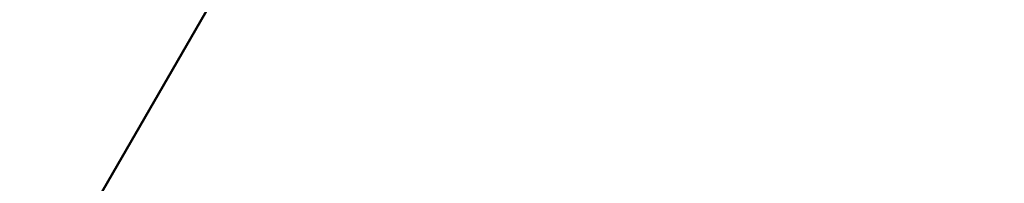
# Model space of a CAD drawing. Header units: millimetres. Extents: x -2000 to 2000, y -2000 to 2000.
# Tile 131 of 256: x -7 to -5.413, y 0.243 to 0.507. Entities that reach past the tile are written whole.
import ezdxf

# ---------------------------------------------------------------- set-up
doc = ezdxf.new("R2010")
doc.units = ezdxf.units.MM
doc.layers.add('E-LITE-EQPM', color=33, linetype='Continuous', lineweight=40)

msp = doc.modelspace()

# ---------------------------------------------------------------- meshes
at = {"layer": 'E-LITE-EQPM'}
mesh = msp.add_polyface(dxfattribs=at)
corners = [(-7, 0, 3962), (-3.5, -6.0622, 3962), (3.5, -6.0622, 3962), (7, 0, 3962), (3.5, 6.0622, 3962), (-3.5, 6.0622, 3962)]
mesh.append_faces([[corners[k] for k in face] for face in [(0, 3, 4, 5)]], dxfattribs={"vtx0": -1})
mesh.append_faces([[corners[k] for k in face] for face in [(1, 2, 3, 0)]], dxfattribs={"vtx2": -1})
mesh = msp.add_polyface(dxfattribs=at)
corners = [(4, 0, 3917), (0, 4, 3917), (-4, 0, 3917), (-7, 0, 3962), (-3.5, 6.0622, 3962), (3.5, 6.0622, 3962), (7, 0, 3962)]
mesh.append_faces([[corners[k] for k in face] for face in [(5, 0, 1), (1, 4, 5)]], dxfattribs={"vtx0": -1, "vtx2": -1})
mesh.append_faces([[corners[k] for k in face] for face in [(6, 0, 5), (3, 4, 2)]], dxfattribs={"vtx1": -1})
mesh.append_faces([[corners[k] for k in face] for face in [(1, 2, 4)]], dxfattribs={"vtx1": -1, "vtx2": -1})

doc.saveas('drawing.dxf')
